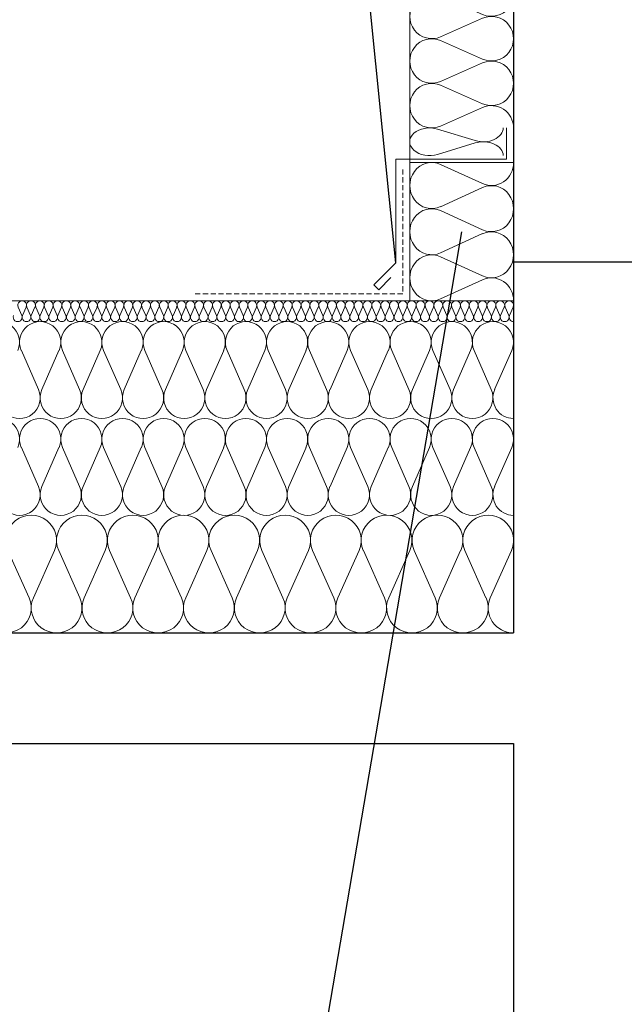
# Model space of a CAD drawing. Extents: x -547885 to -186295, y -25370 to 156194.
# Tile 97 of 256: x -489662 to -488788, y -8506 to -7083. Entities that reach past the tile are written whole.
import ezdxf

# ---------------------------------------------------------------- set-up
doc = ezdxf.new("R2010")
doc.units = 0
doc.header["$MEASUREMENT"] = 0
doc.linetypes.add('HIDDEN', pattern=[11.25, 7.5, -3.75])
for name, color, linetype, lineweight in [('Arch dachy_Nr_Pióra__5', 7, 'Continuous', 13), ('Arch ocieplenie_Nr_Pióra__100', 2, 'Continuous', 13), ('Arch rynny_Nr_Pióra__5', 7, 'Continuous', 13), ('Arch stropy_Nr_Pióra__1', 7, 'Continuous', 25), ('INWENT KONST. DREWNIANA_Nr_Pióra__21', 7, 'Continuous', 9), ('INWENT OPISY_Nr_Pióra__21', 7, 'Continuous', 9), ('INWENT.ŚCIANY_Nr_Pióra__1', 7, 'Continuous', 25)]:
    doc.layers.add(name, color=color, linetype=linetype, lineweight=lineweight)
doc.layers.add('Arch ocieplenie', color=7, linetype='Continuous')
doc.layers.add('Inwent Izolacje', color=7, linetype='Continuous')
for name, color, linetype, lineweight, true_color in [('Arch ocieplenie_Nr_Pióra__4', 7, 'Continuous', 13, 0x029e21), ('Arch ocieplenie_Nr_Pióra__44', 7, 'Continuous', 9, 0x029e21), ('Arch wykończenie_Nr_Pióra__3', 7, 'Continuous', 18, 0xff6600), ('Inwent Izolacje_Nr_Pióra__2', 7, 'Continuous', 13, 0x7f7f7f)]:
    doc.layers.add(name, color=color, linetype=linetype, lineweight=lineweight, true_color=true_color)
doc.dimstyles.new('GENERATED_STYLE__14', dxfattribs={"dimtxt": 0.18, "dimasz": 182.4, "dimexe": 0.18, "dimexo": 0.0625, "dimgap": 0.09, "dimtad": 0, "dimtih": 1, "dimtoh": 1, "dimdec": 4, "dimzin": 0, "dimdsep": 46, "dimcen": 0.09, "dimadec": 0, "dimazin": 0, "dimtfac": 1, "dimtdec": 4, "dimtmove": 0, "dimatfit": 3, "dimldrblk": 'ARROWHEAD_5', "dimfxl": 0, "dimtolj": 1, "dimtzin": 0, "dimarcsym": 0})

# ---------------------------------------------------------------- blocks, each defined once
blk = doc.blocks.new('Izolacja cieplna 14_115', base_point=(-488948.3, -5949.6))
at = {"layer": 'Arch ocieplenie_Nr_Pióra__44', "linetype": 'Continuous'}
for p, q in [((-489053.6, -5952.3), (-488993, -5979.2)), ((-488993, -5984.6), (-489053.6, -6011.4)), ((-489053.6, -6016.8), (-488993, -6043.7)), ((-488993, -6049.1), (-489053.6, -6075.9)), ((-489053.6, -6081.3), (-488993, -6108.2)), ((-488993, -6113.6), (-489053.6, -6140.4)), ((-489053.6, -6145.8), (-488993, -6172.7)), ((-488993, -6178.1), (-489053.6, -6204.9)), ((-489053.6, -6210.3), (-488993, -6237.2)), ((-488993, -6242.6), (-489053.6, -6269.4)), ((-489053.6, -6274.8), (-488993, -6301.7)), ((-488993, -6307.1), (-489053.6, -6333.9)), ((-489053.6, -6339.3), (-488993, -6366.2)), ((-488993, -6371.6), (-489053.6, -6398.4)), ((-489053.6, -6403.8), (-488993, -6430.7)), ((-488993, -6436.1), (-489053.6, -6462.9)), ((-489053.6, -6468.3), (-488993, -6495.2)), ((-488993, -6500.6), (-489053.6, -6527.4)), ((-489053.6, -6532.8), (-488993, -6559.7)), ((-488993, -6565.1), (-489053.6, -6591.9)), ((-489053.6, -6597.3), (-488993, -6624.2)), ((-488993, -6629.6), (-489053.6, -6656.4)), ((-489053.6, -6661.8), (-488993, -6688.7)), ((-488993, -6694.1), (-489053.6, -6720.9)), ((-489053.6, -6726.3), (-488993, -6753.2)), ((-488993, -6758.6), (-489053.6, -6785.4)), ((-489053.6, -6790.8), (-488993, -6817.7)), ((-488993, -6823.1), (-489053.6, -6849.9)), ((-489053.6, -6855.3), (-488993, -6882.2)), ((-488993, -6887.6), (-489053.6, -6914.4)), ((-489053.6, -6919.8), (-488993, -6946.7)), ((-488993, -6952.1), (-489053.6, -6978.9)), ((-489053.6, -6984.3), (-488993, -7011.2)), ((-488993, -7016.6), (-489053.6, -7043.4)), ((-489053.6, -7048.8), (-488993, -7075.7)), ((-488993, -7081.1), (-489053.6, -7107.9)), ((-489053.6, -7113.3), (-488993, -7140.2)), ((-488993, -7145.6), (-489053.6, -7172.4)), ((-489053.6, -7177.8), (-488993, -7204.7)), ((-488993, -7210.1), (-489053.6, -7236.9))]:
    blk.add_line(p, q, dxfattribs=at)
for centre, start_param, end_param in [((-489066.4, -5981.9), 2.728799, 6.695979), ((-488980.2, -5949.6), 5.870392, 7.853982), ((-488980.2, -6014.1), 5.870392, 9.837571), ((-489066.4, -6046.4), 2.728799, 6.695979), ((-488980.2, -6078.6), 5.870392, 9.837571), ((-489066.4, -6110.9), 2.728799, 6.695979), ((-488980.2, -6143.1), 5.870392, 9.837571), ((-489066.4, -6175.4), 2.728799, 6.695979), ((-488980.2, -6207.6), 5.870392, 9.837571), ((-489066.4, -6239.9), 2.728799, 6.695979), ((-488980.2, -6272.1), 5.870392, 9.837571), ((-489066.4, -6304.4), 2.728799, 6.695979), ((-488980.2, -6336.6), 5.870392, 9.837571), ((-489066.4, -6368.9), 2.728799, 6.695979), ((-488980.2, -6401.1), 5.870392, 9.837571), ((-489066.4, -6433.4), 2.728799, 6.695979), ((-488980.2, -6465.6), 5.870392, 9.837571), ((-489066.4, -6497.9), 2.728799, 6.695979), ((-488980.2, -6530.1), 5.870392, 9.837571), ((-489066.4, -6562.4), 2.728799, 6.695979), ((-488980.2, -6594.6), 5.870392, 9.837571), ((-489066.4, -6626.9), 2.728799, 6.695979), ((-488980.2, -6659.1), 5.870392, 9.837571), ((-489066.4, -6691.4), 2.728799, 6.695979), ((-488980.2, -6723.6), 5.870392, 9.837571), ((-489066.4, -6755.9), 2.728799, 6.695979), ((-488980.2, -6788.1), 5.870392, 9.837571), ((-489066.4, -6820.4), 2.728799, 6.695979), ((-488980.2, -6852.6), 5.870392, 9.837571), ((-489066.4, -6884.9), 2.728799, 6.695979), ((-488980.2, -6917.1), 5.870392, 9.837571), ((-489066.4, -6949.4), 2.728799, 6.695979), ((-488980.2, -6981.6), 5.870392, 9.837571), ((-489066.4, -7013.9), 2.728799, 6.695979), ((-488980.2, -7046.1), 5.870392, 9.837571), ((-489066.4, -7078.4), 2.728799, 6.695979), ((-488980.2, -7110.6), 5.870392, 9.837571), ((-489066.4, -7142.9), 2.728799, 6.695979), ((-488980.2, -7175.1), 5.870392, 9.837571), ((-489066.4, -7207.4), 2.728799, 6.695979), ((-488980.2, -7239.6), 1.570796, 3.554385)]:
    blk.add_ellipse(centre, major_axis=(0, -32.2), ratio=0.9892, start_param=start_param, end_param=end_param, dxfattribs=at)
blk = doc.blocks.new('Izolacja cieplna 14_119', base_point=(-488948.3, -7489.6))
at = {"layer": 'Arch ocieplenie_Nr_Pióra__100', "linetype": 'Continuous'}
for p, q in [((-488993, -7320.1), (-489053.6, -7292.4)), ((-489053.6, -7353.5), (-488993, -7325.7)), ((-488993, -7386.8), (-489053.6, -7359.1)), ((-489053.6, -7420.1), (-488993, -7392.4)), ((-488993, -7453.5), (-489053.6, -7425.7)), ((-489053.6, -7486.8), (-488993, -7459.1))]:
    blk.add_line(p, q, dxfattribs=at)
for centre, start_param, end_param in [((-489066.4, -7322.9), 5.870392, 9.837571), ((-488980.2, -7289.6), 2.7288, 4.712389), ((-488980.2, -7356.3), 2.7288, 6.695979), ((-489066.4, -7389.6), 5.870392, 9.837571), ((-488980.2, -7423), 2.7288, 6.695979), ((-489066.4, -7456.3), 5.870392, 9.837571), ((-488980.2, -7489.6), 4.712389, 6.695979)]:
    blk.add_ellipse(centre, major_axis=(0, 33.3), ratio=0.957061, start_param=start_param, end_param=end_param, dxfattribs=at)
blk = doc.blocks.new('Izolacja cieplna 14_120', base_point=(-488963.3, -7239.6))
at = {"layer": 'Arch ocieplenie_Nr_Pióra__4', "linetype": 'Continuous'}
for p, q in [((-489058.1, -7241.3), (-489003.6, -7257.9)), ((-489003.6, -7261.3), (-489058.1, -7277.9))]:
    blk.add_line(p, q, dxfattribs=at)
for centre, start_param, end_param in [((-489069.6, -7259.6), 1.158003, 5.125183), ((-488992, -7239.6), 4.299596, 6.283185), ((-488992, -7279.6), 0, 1.983589)]:
    blk.add_ellipse(centre, major_axis=(28.7, 0), ratio=0.696579, start_param=start_param, end_param=end_param, dxfattribs=at)
blk = doc.blocks.new('Izolacja cieplna 14_265', base_point=(-488948.3, -7969.6))
at = {"layer": 'Inwent Izolacje_Nr_Pióra__2', "linetype": 'Continuous'}
for p, q in [((-489648.1, -7918.9), (-489678.6, -7850.2)), ((-489611.4, -7850.2), (-489641.9, -7918.9)), ((-489574.7, -7918.9), (-489605.2, -7850.2)), ((-489538.1, -7850.2), (-489568.6, -7918.9)), ((-489501.4, -7918.9), (-489531.9, -7850.2)), ((-489464.7, -7850.2), (-489495.2, -7918.9)), ((-489428.1, -7918.9), (-489458.6, -7850.2)), ((-489391.4, -7850.2), (-489421.9, -7918.9)), ((-489354.7, -7918.9), (-489385.2, -7850.2)), ((-489318.1, -7850.2), (-489348.6, -7918.9)), ((-489281.4, -7918.9), (-489311.9, -7850.2)), ((-489244.7, -7850.2), (-489275.2, -7918.9)), ((-489208.1, -7918.9), (-489238.6, -7850.2)), ((-489171.4, -7850.2), (-489201.9, -7918.9)), ((-489134.7, -7918.9), (-489165.2, -7850.2)), ((-489098.1, -7850.2), (-489128.6, -7918.9)), ((-489061.4, -7918.9), (-489091.9, -7850.2)), ((-489024.7, -7850.2), (-489055.2, -7918.9)), ((-488988.1, -7918.9), (-489018.6, -7850.2)), ((-488951.4, -7850.2), (-488981.9, -7918.9))]:
    blk.add_line(p, q, dxfattribs=at)
for centre, start_param, end_param in [((-489645, -7835.7), 2.728799, 6.695979), ((-489571.7, -7835.7), 2.728799, 6.695979), ((-489498.3, -7835.7), 2.728799, 6.695979), ((-489425, -7835.7), 2.728799, 6.695979), ((-489351.7, -7835.7), 2.728799, 6.695979), ((-489278.3, -7835.7), 2.728799, 6.695979), ((-489205, -7835.7), 2.728799, 6.695979), ((-489131.7, -7835.7), 2.728799, 6.695979), ((-489058.3, -7835.7), 2.728799, 6.695979), ((-488985, -7835.7), 2.728799, 6.695979), ((-489681.7, -7933.4), 5.870392, 9.837571), ((-489608.3, -7933.4), 5.870392, 9.837571), ((-489535, -7933.4), 5.870392, 9.837571), ((-489461.7, -7933.4), 5.870392, 9.837571), ((-489388.3, -7933.4), 5.870392, 9.837571), ((-489315, -7933.4), 5.870392, 9.837571), ((-489241.7, -7933.4), 5.870392, 9.837571), ((-489168.3, -7933.4), 5.870392, 9.837571), ((-489095, -7933.4), 5.870392, 9.837571), ((-489021.7, -7933.4), 5.870392, 9.837571), ((-488948.3, -7933.4), 5.870392, 7.853982)]:
    blk.add_ellipse(centre, major_axis=(-36.7, 0), ratio=0.986053, start_param=start_param, end_param=end_param, dxfattribs=at)
blk = doc.blocks.new('Izolacja cieplna 14_266', base_point=(-488948.3, -7799.6))
at = {"layer": 'Inwent Izolacje_Nr_Pióra__2', "linetype": 'Continuous'}
for p, q in [((-489634.6, -7757.9), (-489659.3, -7701.3)), ((-489604.9, -7701.3), (-489629.6, -7757.9)), ((-489575.1, -7757.9), (-489599.9, -7701.3)), ((-489545.4, -7701.3), (-489570.2, -7757.9)), ((-489515.7, -7757.9), (-489540.4, -7701.3)), ((-489486, -7701.3), (-489510.7, -7757.9)), ((-489456.2, -7757.9), (-489481, -7701.3)), ((-489426.5, -7701.3), (-489451.2, -7757.9)), ((-489396.8, -7757.9), (-489421.5, -7701.3)), ((-489367, -7701.3), (-489391.8, -7757.9)), ((-489337.3, -7757.9), (-489362, -7701.3)), ((-489307.6, -7701.3), (-489332.3, -7757.9)), ((-489277.8, -7757.9), (-489302.6, -7701.3)), ((-489248.1, -7701.3), (-489272.9, -7757.9)), ((-489218.4, -7757.9), (-489243.1, -7701.3)), ((-489188.7, -7701.3), (-489213.4, -7757.9)), ((-489158.9, -7757.9), (-489183.7, -7701.3)), ((-489129.2, -7701.3), (-489153.9, -7757.9)), ((-489099.5, -7757.9), (-489124.2, -7701.3)), ((-489069.7, -7701.3), (-489094.5, -7757.9)), ((-489040, -7757.9), (-489064.7, -7701.3)), ((-489010.3, -7701.3), (-489035, -7757.9)), ((-488980.6, -7757.9), (-489005.3, -7701.3)), ((-488950.8, -7701.3), (-488975.6, -7757.9))]:
    blk.add_line(p, q, dxfattribs=at)
for centre, start_param, end_param in [((-489691.6, -7689.4), 1.158003, 5.125183), ((-489632.1, -7689.4), 1.158003, 5.125183), ((-489572.6, -7689.4), 1.158003, 5.125183), ((-489513.2, -7689.4), 1.158003, 5.125183), ((-489453.7, -7689.4), 1.158003, 5.125183), ((-489394.3, -7689.4), 1.158003, 5.125183), ((-489334.8, -7689.4), 1.158003, 5.125183), ((-489275.4, -7689.4), 1.158003, 5.125183), ((-489215.9, -7689.4), 1.158003, 5.125183), ((-489156.4, -7689.4), 1.158003, 5.125183), ((-489097, -7689.4), 1.158003, 5.125183), ((-489037.5, -7689.4), 1.158003, 5.125183), ((-488978.1, -7689.4), 1.158003, 5.125183), ((-489661.8, -7769.8), 4.299595, 8.266774), ((-489602.4, -7769.8), 4.299595, 8.266774), ((-489542.9, -7769.8), 4.299595, 8.266774), ((-489483.5, -7769.8), 4.299595, 8.266774), ((-489424, -7769.8), 4.299595, 8.266774), ((-489364.5, -7769.8), 4.299595, 8.266774), ((-489305.1, -7769.8), 4.299595, 8.266774), ((-489245.6, -7769.8), 4.299595, 8.266774), ((-489186.2, -7769.8), 4.299595, 8.266774), ((-489126.7, -7769.8), 4.299595, 8.266774), ((-489067.2, -7769.8), 4.299595, 8.266774), ((-489007.8, -7769.8), 4.299595, 8.266774), ((-488948.3, -7769.8), 4.299596, 6.283185)]:
    blk.add_ellipse(centre, major_axis=(0, -29.8), ratio=0.998482, start_param=start_param, end_param=end_param, dxfattribs=at)
blk = doc.blocks.new('Izolacja cieplna 14_267', base_point=(-488948.3, -7519.6))
at = {"layer": 'Inwent Izolacje_Nr_Pióra__2', "linetype": 'Continuous'}
for p, q in [((-489658.7, -7510.7), (-489664.1, -7498.6)), ((-489652.4, -7498.6), (-489657.7, -7510.7)), ((-489646, -7510.7), (-489651.3, -7498.6)), ((-489639.6, -7498.6), (-489644.9, -7510.7)), ((-489633.2, -7510.7), (-489638.5, -7498.6)), ((-489626.8, -7498.6), (-489632.1, -7510.7)), ((-489620.4, -7510.7), (-489625.7, -7498.6)), ((-489614, -7498.6), (-489619.3, -7510.7)), ((-489607.6, -7510.7), (-489612.9, -7498.6)), ((-489601.2, -7498.6), (-489606.5, -7510.7)), ((-489594.8, -7510.7), (-489600.1, -7498.6)), ((-489588.4, -7498.6), (-489593.7, -7510.7)), ((-489582, -7510.7), (-489587.3, -7498.6)), ((-489575.6, -7498.6), (-489580.9, -7510.7)), ((-489569.2, -7510.7), (-489574.5, -7498.6)), ((-489562.8, -7498.6), (-489568.1, -7510.7)), ((-489556.4, -7510.7), (-489561.7, -7498.6)), ((-489550, -7498.6), (-489555.3, -7510.7)), ((-489543.6, -7510.7), (-489549, -7498.6)), ((-489537.2, -7498.6), (-489542.6, -7510.7)), ((-489530.8, -7510.7), (-489536.2, -7498.6)), ((-489524.4, -7498.6), (-489529.8, -7510.7)), ((-489518, -7510.7), (-489523.4, -7498.6)), ((-489511.7, -7498.6), (-489517, -7510.7)), ((-489505.3, -7510.7), (-489510.6, -7498.6)), ((-489498.9, -7498.6), (-489504.2, -7510.7)), ((-489492.5, -7510.7), (-489497.8, -7498.6)), ((-489486.1, -7498.6), (-489491.4, -7510.7)), ((-489479.7, -7510.7), (-489485, -7498.6)), ((-489473.3, -7498.6), (-489478.6, -7510.7)), ((-489466.9, -7510.7), (-489472.2, -7498.6)), ((-489460.5, -7498.6), (-489465.8, -7510.7)), ((-489454.1, -7510.7), (-489459.4, -7498.6)), ((-489447.7, -7498.6), (-489453, -7510.7)), ((-489441.3, -7510.7), (-489446.6, -7498.6)), ((-489434.9, -7498.6), (-489440.2, -7510.7)), ((-489428.5, -7510.7), (-489433.8, -7498.6)), ((-489422.1, -7498.6), (-489427.4, -7510.7)), ((-489415.7, -7510.7), (-489421, -7498.6)), ((-489409.3, -7498.6), (-489414.6, -7510.7)), ((-489402.9, -7510.7), (-489408.3, -7498.6)), ((-489396.5, -7498.6), (-489401.9, -7510.7)), ((-489390.1, -7510.7), (-489395.5, -7498.6)), ((-489383.7, -7498.6), (-489389.1, -7510.7)), ((-489377.4, -7510.7), (-489382.7, -7498.6)), ((-489371, -7498.6), (-489376.3, -7510.7)), ((-489364.6, -7510.7), (-489369.9, -7498.6)), ((-489358.2, -7498.6), (-489363.5, -7510.7)), ((-489351.8, -7510.7), (-489357.1, -7498.6)), ((-489345.4, -7498.6), (-489350.7, -7510.7)), ((-489339, -7510.7), (-489344.3, -7498.6)), ((-489332.6, -7498.6), (-489337.9, -7510.7)), ((-489326.2, -7510.7), (-489331.5, -7498.6)), ((-489319.8, -7498.6), (-489325.1, -7510.7)), ((-489313.4, -7510.7), (-489318.7, -7498.6)), ((-489307, -7498.6), (-489312.3, -7510.7)), ((-489300.6, -7510.7), (-489305.9, -7498.6)), ((-489294.2, -7498.6), (-489299.5, -7510.7)), ((-489287.8, -7510.7), (-489293.1, -7498.6)), ((-489281.4, -7498.6), (-489286.7, -7510.7)), ((-489275, -7510.7), (-489280.3, -7498.6)), ((-489268.6, -7498.6), (-489274, -7510.7)), ((-489262.2, -7510.7), (-489267.6, -7498.6)), ((-489255.8, -7498.6), (-489261.2, -7510.7)), ((-489249.4, -7510.7), (-489254.8, -7498.6)), ((-489243, -7498.6), (-489248.4, -7510.7)), ((-489236.7, -7510.7), (-489242, -7498.6)), ((-489230.3, -7498.6), (-489235.6, -7510.7)), ((-489223.9, -7510.7), (-489229.2, -7498.6)), ((-489217.5, -7498.6), (-489222.8, -7510.7)), ((-489211.1, -7510.7), (-489216.4, -7498.6)), ((-489204.7, -7498.6), (-489210, -7510.7)), ((-489198.3, -7510.7), (-489203.6, -7498.6)), ((-489191.9, -7498.6), (-489197.2, -7510.7)), ((-489185.5, -7510.7), (-489190.8, -7498.6)), ((-489179.1, -7498.6), (-489184.4, -7510.7)), ((-489172.7, -7510.7), (-489178, -7498.6)), ((-489166.3, -7498.6), (-489171.6, -7510.7)), ((-489159.9, -7510.7), (-489165.2, -7498.6)), ((-489153.5, -7498.6), (-489158.8, -7510.7)), ((-489147.1, -7510.7), (-489152.4, -7498.6)), ((-489140.7, -7498.6), (-489146, -7510.7)), ((-489134.3, -7510.7), (-489139.6, -7498.6)), ((-489127.9, -7498.6), (-489133.3, -7510.7)), ((-489121.5, -7510.7), (-489126.9, -7498.6)), ((-489115.1, -7498.6), (-489120.5, -7510.7)), ((-489108.7, -7510.7), (-489114.1, -7498.6)), ((-489102.4, -7498.6), (-489107.7, -7510.7)), ((-489096, -7510.7), (-489101.3, -7498.6)), ((-489089.6, -7498.6), (-489094.9, -7510.7)), ((-489083.2, -7510.7), (-489088.5, -7498.6)), ((-489076.8, -7498.6), (-489082.1, -7510.7)), ((-489070.4, -7510.7), (-489075.7, -7498.6)), ((-489064, -7498.6), (-489069.3, -7510.7)), ((-489057.6, -7510.7), (-489062.9, -7498.6)), ((-489051.2, -7498.6), (-489056.5, -7510.7)), ((-489044.8, -7510.7), (-489050.1, -7498.6)), ((-489038.4, -7498.6), (-489043.7, -7510.7)), ((-489032, -7510.7), (-489037.3, -7498.6)), ((-489025.6, -7498.6), (-489030.9, -7510.7)), ((-489019.2, -7510.7), (-489024.5, -7498.6)), ((-489012.8, -7498.6), (-489018.1, -7510.7)), ((-489006.4, -7510.7), (-489011.7, -7498.6)), ((-489000, -7498.6), (-489005.3, -7510.7)), ((-488993.6, -7510.7), (-488999, -7498.6)), ((-488987.2, -7498.6), (-488992.6, -7510.7)), ((-488980.8, -7510.7), (-488986.2, -7498.6)), ((-488974.4, -7498.6), (-488979.8, -7510.7)), ((-488968, -7510.7), (-488973.4, -7498.6)), ((-488961.7, -7498.6), (-488967, -7510.7)), ((-488955.3, -7510.7), (-488960.6, -7498.6)), ((-488948.9, -7498.6), (-488954.2, -7510.7))]:
    blk.add_line(p, q, dxfattribs=at)
for centre, start_param, end_param in [((-489658.2, -7496), 2.728799, 6.695979), ((-489645.4, -7496), 2.728799, 6.695979), ((-489632.6, -7496), 2.728799, 6.695979), ((-489619.8, -7496), 2.728799, 6.695979), ((-489607, -7496), 2.728799, 6.695979), ((-489594.3, -7496), 2.728799, 6.695979), ((-489581.5, -7496), 2.728799, 6.695979), ((-489568.7, -7496), 2.728799, 6.695979), ((-489555.9, -7496), 2.728799, 6.695979), ((-489543.1, -7496), 2.728799, 6.695979), ((-489530.3, -7496), 2.728799, 6.695979), ((-489517.5, -7496), 2.728799, 6.695979), ((-489504.7, -7496), 2.728799, 6.695979), ((-489491.9, -7496), 2.728799, 6.695979), ((-489479.1, -7496), 2.728799, 6.695979), ((-489466.3, -7496), 2.728799, 6.695979), ((-489453.6, -7496), 2.728799, 6.695979), ((-489440.8, -7496), 2.728799, 6.695979), ((-489428, -7496), 2.728799, 6.695979), ((-489415.2, -7496), 2.728799, 6.695979), ((-489402.4, -7496), 2.728799, 6.695979), ((-489389.6, -7496), 2.728799, 6.695979), ((-489376.8, -7496), 2.728799, 6.695979), ((-489364, -7496), 2.728799, 6.695979), ((-489351.2, -7496), 2.728799, 6.695979), ((-489338.4, -7496), 2.728799, 6.695979), ((-489325.7, -7496), 2.728799, 6.695979), ((-489312.9, -7496), 2.728799, 6.695979), ((-489300.1, -7496), 2.728799, 6.695979), ((-489287.3, -7496), 2.728799, 6.695979), ((-489274.5, -7496), 2.728799, 6.695979), ((-489261.7, -7496), 2.728799, 6.695979), ((-489248.9, -7496), 2.728799, 6.695979), ((-489236.1, -7496), 2.728799, 6.695979), ((-489223.3, -7496), 2.728799, 6.695979), ((-489210.5, -7496), 2.728799, 6.695979), ((-489197.7, -7496), 2.728799, 6.695979), ((-489185, -7496), 2.728799, 6.695979), ((-489172.2, -7496), 2.728799, 6.695979), ((-489159.4, -7496), 2.728799, 6.695979), ((-489146.6, -7496), 2.728799, 6.695979), ((-489133.8, -7496), 2.728799, 6.695979), ((-489121, -7496), 2.728799, 6.695979), ((-489108.2, -7496), 2.728799, 6.695979), ((-489095.4, -7496), 2.728799, 6.695979), ((-489082.6, -7496), 2.728799, 6.695979), ((-489069.8, -7496), 2.728799, 6.695979), ((-489057, -7496), 2.728799, 6.695979), ((-489044.3, -7496), 2.728799, 6.695979), ((-489031.5, -7496), 2.728799, 6.695979), ((-489018.7, -7496), 2.728799, 6.695979), ((-489005.9, -7496), 2.728799, 6.695979), ((-488993.1, -7496), 2.728799, 6.695979), ((-488980.3, -7496), 2.728799, 6.695979), ((-488967.5, -7496), 2.728799, 6.695979), ((-488954.7, -7496), 2.728799, 6.695979), ((-489664.6, -7513.2), 5.870392, 9.837571), ((-489651.8, -7513.2), 5.870392, 9.837571), ((-489639, -7513.2), 5.870392, 9.837571), ((-489626.2, -7513.2), 5.870392, 9.837571), ((-489613.4, -7513.2), 5.870392, 9.837571), ((-489600.7, -7513.2), 5.870392, 9.837571), ((-489587.9, -7513.2), 5.870392, 9.837571), ((-489575.1, -7513.2), 5.870392, 9.837571), ((-489562.3, -7513.2), 5.870392, 9.837571), ((-489549.5, -7513.2), 5.870392, 9.837571), ((-489536.7, -7513.2), 5.870392, 9.837571), ((-489523.9, -7513.2), 5.870392, 9.837571), ((-489511.1, -7513.2), 5.870392, 9.837571), ((-489498.3, -7513.2), 5.870392, 9.837571), ((-489485.5, -7513.2), 5.870392, 9.837571), ((-489472.7, -7513.2), 5.870392, 9.837571), ((-489460, -7513.2), 5.870392, 9.837571), ((-489447.2, -7513.2), 5.870392, 9.837571), ((-489434.4, -7513.2), 5.870392, 9.837571), ((-489421.6, -7513.2), 5.870392, 9.837571), ((-489408.8, -7513.2), 5.870392, 9.837571), ((-489396, -7513.2), 5.870392, 9.837571), ((-489383.2, -7513.2), 5.870392, 9.837571), ((-489370.4, -7513.2), 5.870392, 9.837571), ((-489357.6, -7513.2), 5.870392, 9.837571), ((-489344.8, -7513.2), 5.870392, 9.837571), ((-489332, -7513.2), 5.870392, 9.837571), ((-489319.3, -7513.2), 5.870392, 9.837571), ((-489306.5, -7513.2), 5.870392, 9.837571), ((-489293.7, -7513.2), 5.870392, 9.837571), ((-489280.9, -7513.2), 5.870392, 9.837571), ((-489268.1, -7513.2), 5.870392, 9.837571), ((-489255.3, -7513.2), 5.870392, 9.837571), ((-489242.5, -7513.2), 5.870392, 9.837571), ((-489229.7, -7513.2), 5.870392, 9.837571), ((-489216.9, -7513.2), 5.870392, 9.837571), ((-489204.1, -7513.2), 5.870392, 9.837571), ((-489191.3, -7513.2), 5.870392, 9.837571), ((-489178.6, -7513.2), 5.870392, 9.837571), ((-489165.8, -7513.2), 5.870392, 9.837571), ((-489153, -7513.2), 5.870392, 9.837571), ((-489140.2, -7513.2), 5.870392, 9.837571), ((-489127.4, -7513.2), 5.870392, 9.837571), ((-489114.6, -7513.2), 5.870392, 9.837571), ((-489101.8, -7513.2), 5.870392, 9.837571), ((-489089, -7513.2), 5.870392, 9.837571), ((-489076.2, -7513.2), 5.870392, 9.837571), ((-489063.4, -7513.2), 5.870392, 9.837571), ((-489050.7, -7513.2), 5.870392, 9.837571), ((-489037.9, -7513.2), 5.870392, 9.837571), ((-489025.1, -7513.2), 5.870392, 9.837571), ((-489012.3, -7513.2), 5.870392, 9.837571), ((-488999.5, -7513.2), 5.870392, 9.837571), ((-488986.7, -7513.2), 5.870392, 9.837571), ((-488973.9, -7513.2), 5.870392, 9.837571), ((-488961.1, -7513.2), 5.870392, 9.837571), ((-488948.3, -7513.2), 5.870392, 7.853982)]:
    blk.add_ellipse(centre, major_axis=(-6.4, 0), ratio=0.997654, start_param=start_param, end_param=end_param, dxfattribs=at)
blk = doc.blocks.new('Izolacja cieplna 14_268', base_point=(-488948.3, -7659.6))
at = {"layer": 'Inwent Izolacje_Nr_Pióra__2', "linetype": 'Continuous'}
for p, q in [((-489634.6, -7617.9), (-489659.3, -7561.3)), ((-489604.9, -7561.3), (-489629.6, -7617.9)), ((-489575.1, -7617.9), (-489599.9, -7561.3)), ((-489545.4, -7561.3), (-489570.2, -7617.9)), ((-489515.7, -7617.9), (-489540.4, -7561.3)), ((-489486, -7561.3), (-489510.7, -7617.9)), ((-489456.2, -7617.9), (-489481, -7561.3)), ((-489426.5, -7561.3), (-489451.2, -7617.9)), ((-489396.8, -7617.9), (-489421.5, -7561.3)), ((-489367, -7561.3), (-489391.8, -7617.9)), ((-489337.3, -7617.9), (-489362, -7561.3)), ((-489307.6, -7561.3), (-489332.3, -7617.9)), ((-489277.8, -7617.9), (-489302.6, -7561.3)), ((-489248.1, -7561.3), (-489272.9, -7617.9)), ((-489218.4, -7617.9), (-489243.1, -7561.3)), ((-489188.7, -7561.3), (-489213.4, -7617.9)), ((-489158.9, -7617.9), (-489183.7, -7561.3)), ((-489129.2, -7561.3), (-489153.9, -7617.9)), ((-489099.5, -7617.9), (-489124.2, -7561.3)), ((-489069.7, -7561.3), (-489094.5, -7617.9)), ((-489040, -7617.9), (-489064.7, -7561.3)), ((-489010.3, -7561.3), (-489035, -7617.9)), ((-488980.6, -7617.9), (-489005.3, -7561.3)), ((-488950.8, -7561.3), (-488975.6, -7617.9))]:
    blk.add_line(p, q, dxfattribs=at)
for centre, start_param, end_param in [((-489691.6, -7549.4), 1.158003, 5.125183), ((-489632.1, -7549.4), 1.158003, 5.125183), ((-489572.6, -7549.4), 1.158003, 5.125183), ((-489513.2, -7549.4), 1.158003, 5.125183), ((-489453.7, -7549.4), 1.158003, 5.125183), ((-489394.3, -7549.4), 1.158003, 5.125183), ((-489334.8, -7549.4), 1.158003, 5.125183), ((-489275.4, -7549.4), 1.158003, 5.125183), ((-489215.9, -7549.4), 1.158003, 5.125183), ((-489156.4, -7549.4), 1.158003, 5.125183), ((-489097, -7549.4), 1.158003, 5.125183), ((-489037.5, -7549.4), 1.158003, 5.125183), ((-488978.1, -7549.4), 1.158003, 5.125183), ((-489661.8, -7629.8), 4.299595, 8.266774), ((-489602.4, -7629.8), 4.299595, 8.266774), ((-489542.9, -7629.8), 4.299595, 8.266774), ((-489483.5, -7629.8), 4.299595, 8.266774), ((-489424, -7629.8), 4.299595, 8.266774), ((-489364.5, -7629.8), 4.299595, 8.266774), ((-489305.1, -7629.8), 4.299595, 8.266774), ((-489245.6, -7629.8), 4.299595, 8.266774), ((-489186.2, -7629.8), 4.299595, 8.266774), ((-489126.7, -7629.8), 4.299595, 8.266774), ((-489067.2, -7629.8), 4.299595, 8.266774), ((-489007.8, -7629.8), 4.299595, 8.266774), ((-488948.3, -7629.8), 4.299596, 6.283185)]:
    blk.add_ellipse(centre, major_axis=(0, -29.8), ratio=0.998482, start_param=start_param, end_param=end_param, dxfattribs=at)
blk = doc.blocks.new('ARROWHEAD_5')
at = {"color": 0, "linetype": 'Continuous', "lineweight": 0}
blk.add_line((0, 0), (-1, 0), dxfattribs=at)
blk.add_solid([(-1, 0.2679), (0, 0), (-1, -0.2679), (-1, 0.2679)], dxfattribs=at)

msp = doc.modelspace()

# ---------------------------------------------------------------- linework, layer by layer
at = {"layer": 'Arch dachy_Nr_Pióra__5', "linetype": 'HIDDEN', "flags": 128}
msp.add_lwpolyline([(-489108.3, -7299.6), (-489108.3, -7479.6), (-489408.3, -7479.6)], dxfattribs=at)
at = {"layer": 'Arch rynny_Nr_Pióra__5', "linetype": 'Continuous'}
for p, q in [((-488958.3, -7239.6), (-488958.3, -7284.6)), ((-488958.3, -7284.6), (-489118.3, -7284.6)), ((-489118.3, -7284.6), (-489118.3, -7434.6)), ((-489118.3, -7434.6), (-489150.1, -7466.4)), ((-489143.1, -7473.5), (-489125.4, -7455.8)), ((-489150.1, -7466.4), (-489143.1, -7473.5))]:
    msp.add_line(p, q, dxfattribs=at)
at = {"layer": 'Arch stropy_Nr_Pióra__1', "linetype": 'Continuous'}
for p, q in [((-491148.3, -7969.6), (-488948.3, -7969.6)), ((-491148.3, -8129.6), (-488948.3, -8129.6))]:
    msp.add_line(p, q, dxfattribs=at)
at = {"layer": 'Arch wykończenie_Nr_Pióra__3', "linetype": 'Continuous'}
for p, q in [((-489098.3, -5952.5), (-489098.3, -7489.6)), ((-489098.3, -7289.6), (-488948.3, -7289.6))]:
    msp.add_line(p, q, dxfattribs=at)
at = {"layer": 'INWENT KONST. DREWNIANA_Nr_Pióra__21', "linetype": 'Continuous'}
msp.add_line((-491148.3, -7489.6), (-488948.3, -7489.6), dxfattribs=at)
at = {"layer": 'INWENT.ŚCIANY_Nr_Pióra__1', "linetype": 'Continuous'}
for p, q in [((-488948.3, -5907.3), (-488948.3, -7969.6)), ((-488948.3, -8129.6), (-488948.3, -12329.6))]:
    msp.add_line(p, q, dxfattribs=at)

# ---------------------------------------------------------------- block references
at = {"layer": 'Arch ocieplenie', "color": 104, "linetype": 'Continuous', "lineweight": 13, "true_color": 0x029e21}
for name, p in [('Izolacja cieplna 14_115', (-488948.3, -5949.6)), ('Izolacja cieplna 14_120', (-488963.3, -7239.6)), ('Izolacja cieplna 14_119', (-488948.3, -7489.6))]:
    msp.add_blockref(name, p, dxfattribs=at)
at = {"layer": 'Inwent Izolacje', "color": 104, "linetype": 'Continuous', "lineweight": 13, "true_color": 0x029e21}
for name, p in [('Izolacja cieplna 14_267', (-488948.3, -7519.6)), ('Izolacja cieplna 14_268', (-488948.3, -7659.6)), ('Izolacja cieplna 14_266', (-488948.3, -7799.6)), ('Izolacja cieplna 14_265', (-488948.3, -7969.6))]:
    msp.add_blockref(name, p, dxfattribs=at)

# ---------------------------------------------------------------- leaders
at = {"layer": 'INWENT OPISY_Nr_Pióra__21', "linetype": 'Continuous', "annotation_type": 0, "has_hookline": 1, "hookline_direction": 1}
for points, text_width in [([(-489118.3, -7434.6), (-489370.5, -4930.3), (-489540.5, -4930.3)], 2220), ([(-488948.3, -7433), (-487466.2, -7433)], 2897.1), ([(-489023.3, -7389.6), (-489431.4, -9781.9), (-489688.4, -9781.9)], 1911.4)]:
    msp.add_leader(points, dimstyle='GENERATED_STYLE__14', dxfattribs=dict(at, text_width=text_width))

doc.saveas('drawing.dxf')
